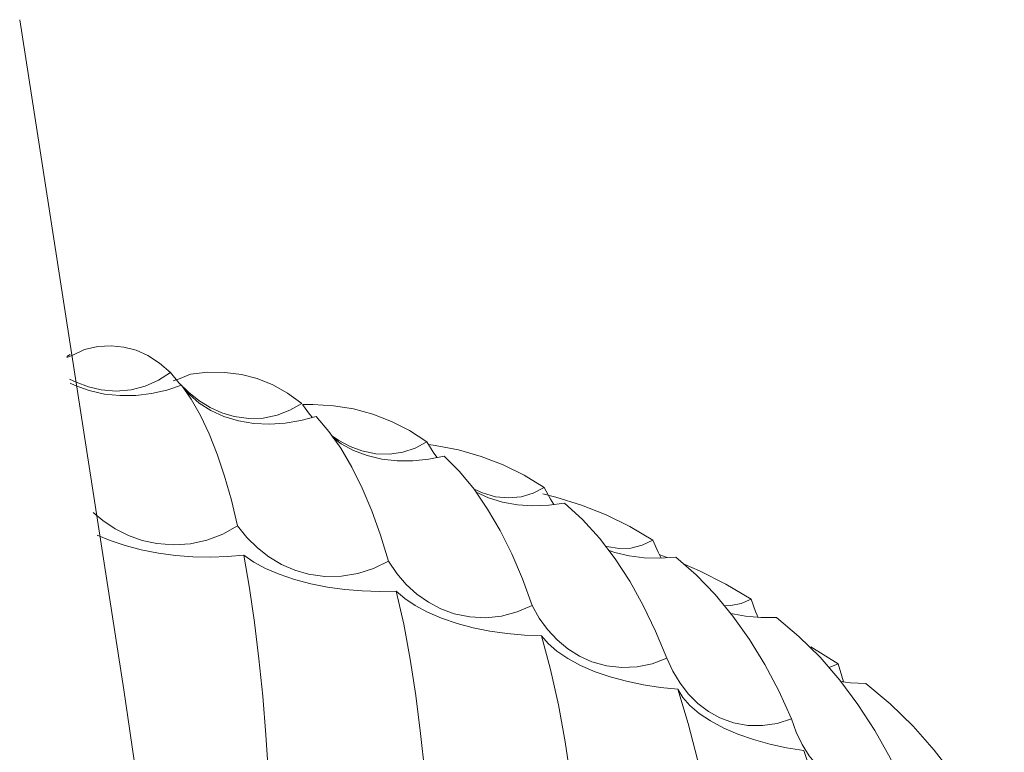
# Model space of a CAD drawing. Header units: millimetres. Extents: x 5734 to 11759, y -3101 to 7544.
# Tile 6 of 44: x 8096 to 8147, y -2739 to -2701. Entities that reach past the tile are written whole.
import ezdxf

# ---------------------------------------------------------------- set-up
doc = ezdxf.new("R2010")
doc.units = ezdxf.units.MM
doc.layers.add('E-LITE-EQPM', color=7, linetype='Continuous', lineweight=20)

# ---------------------------------------------------------------- blocks, each defined once
blk = doc.blocks.new('33395D-10 - 33395D-10 DECO FAN LED Black_wood ceiling fan with DC motor-524682-00 Isometrico PDF')
at = {"layer": 'E-LITE-EQPM', "color": 251, "lineweight": 9, "true_color": 0x636466}
for p, q in [((2413.149, -2701.174), (2418.558, -2735.989)), ((2415.774, -2718.565), (2415.596, -2718.672)), ((2437.181, -2725.761), (2436.749, -2725.57)), ((2437.504, -2726.022), (2436.849, -2725.717)), ((2446.773, -2729.116), (2446.398, -2728.984)), ((2455.658, -2734.635), (2454.241, -2733.766)), ((2455.658, -2734.635), (2455.186, -2734.828)), ((2422.58, -2763.774), (2418.559, -2735.993))]:
    blk.add_line(p, q, dxfattribs=at)
for points in [[(2416.519, -2718.302, 0), (2415.904, -2718.607, 0), (2415.6, -2718.723, 0)], [(2420.974, -2719.512, 0), (2420.405, -2719.015, 0), (2419.81, -2718.629, 0), (2419.192, -2718.351, 0), (2418.553, -2718.181, 0), (2417.893, -2718.116, 0), (2417.214, -2718.157, 0), (2416.519, -2718.302, 0)], [(2417.383, -2720.407, 0), (2416.719, -2720.255, 0), (2416.075, -2720.015, 0), (2415.729, -2719.846, 0)], [(2420.974, -2719.512, 0), (2420.353, -2719.91, 0), (2419.67, -2720.21, 0), (2418.936, -2720.4, 0), (2418.167, -2720.467, 0), (2417.383, -2720.407, 0)], [(2424.294, -2721.788, 0), (2423.655, -2721.598, 0), (2423.037, -2721.32, 0), (2422.452, -2720.962, 0), (2421.909, -2720.534, 0), (2421.415, -2720.047, 0), (2420.974, -2719.512, 0)], [(2422.027, -2719.589, 0), (2421.393, -2719.856, 0), (2421.117, -2719.944, 0)], [(2427.796, -2721.108, 0), (2427.06, -2720.572, 0), (2426.291, -2720.144, 0), (2425.491, -2719.824, 0), (2424.662, -2719.609, 0), (2423.808, -2719.499, 0), (2422.928, -2719.493, 0), (2422.027, -2719.589, 0)], [(2417.547, -2720.623, 0), (2416.756, -2720.447, 0), (2416.022, -2720.181, 0), (2415.776, -2720.066, 0)], [(2421.55, -2720.162, 0), (2420.793, -2720.415, 0), (2419.998, -2720.596, 0), (2419.181, -2720.695, 0), (2418.357, -2720.705, 0), (2417.547, -2720.623, 0)], [(2424.468, -2727.473, 0), (2424.144, -2726.143, 0), (2423.79, -2724.898, 0), (2423.405, -2723.744, 0), (2422.989, -2722.687, 0), (2422.541, -2721.734, 0), (2422.061, -2720.891, 0), (2421.55, -2720.162, 0)], [(2424.515, -2722.017, 0), (2423.758, -2721.793, 0), (2423.071, -2721.485, 0), (2422.47, -2721.101, 0), (2421.961, -2720.656, 0), (2421.686, -2720.343, 0)], [(2427.796, -2721.108, 0), (2427.184, -2721.469, 0), (2426.515, -2721.728, 0), (2425.799, -2721.874, 0), (2425.053, -2721.896, 0), (2424.294, -2721.788, 0)], [(2428.356, -2721.851, 0), (2428.204, -2721.669, 0), (2427.84, -2721.175, 0)], [(2434.292, -2723.107, 0), (2433.397, -2722.522, 0), (2432.461, -2722.043, 0), (2431.488, -2721.669, 0), (2430.48, -2721.398, 0), (2429.44, -2721.231, 0), (2428.369, -2721.165, 0), (2427.854, -2721.17, 0)], [(2428.541, -2721.799, 0), (2427.755, -2722.005, 0), (2426.942, -2722.137, 0), (2426.119, -2722.186, 0), (2425.303, -2722.147, 0), (2424.515, -2722.017, 0)], [(2432.302, -2729.311, 0), (2431.886, -2727.959, 0), (2431.431, -2726.69, 0), (2430.935, -2725.509, 0), (2430.399, -2724.423, 0), (2429.821, -2723.439, 0), (2429.201, -2722.563, 0), (2428.541, -2721.799, 0)], [(2430.918, -2723.58, 0), (2430.31, -2723.351, 0), (2429.725, -2723.037, 0), (2429.341, -2722.774, 0)], [(2431.191, -2723.823, 0), (2430.478, -2723.555, 0), (2429.846, -2723.207, 0), (2429.417, -2722.885, 0)], [(2434.292, -2723.107, 0), (2433.695, -2723.431, 0), (2433.047, -2723.651, 0), (2432.358, -2723.755, 0), (2431.642, -2723.732, 0), (2430.918, -2723.58, 0)], [(2434.832, -2723.924, 0), (2434.663, -2723.692, 0), (2434.292, -2723.107, 0)], [(2440.39, -2725.488, 0), (2439.346, -2724.844, 0), (2438.254, -2724.303, 0), (2437.119, -2723.865, 0), (2435.942, -2723.529, 0), (2434.727, -2723.293, 0), (2434.39, -2723.246, 0)], [(2435.197, -2723.848, 0), (2434.39, -2724.006, 0), (2433.569, -2724.088, 0), (2432.75, -2724.088, 0), (2431.95, -2724, 0), (2431.191, -2723.823, 0)], [(2439.761, -2731.613, 0), (2439.257, -2730.233, 0), (2438.705, -2728.933, 0), (2438.104, -2727.719, 0), (2437.453, -2726.597, 0), (2436.752, -2725.574, 0), (2435.999, -2724.656, 0), (2435.197, -2723.848, 0)], [(2440.39, -2725.488, 0), (2439.816, -2725.776, 0), (2439.195, -2725.958, 0), (2438.54, -2726.02, 0), (2437.862, -2725.956, 0), (2437.181, -2725.761, 0)], [(2440.892, -2726.366, 0), (2440.719, -2726.094, 0), (2440.39, -2725.488, 0)], [(2441.445, -2726.288, 0), (2440.627, -2726.396, 0), (2439.807, -2726.429, 0), (2439, -2726.38, 0), (2438.225, -2726.244, 0), (2437.504, -2726.022, 0)], [(2446.024, -2728.223, 0), (2444.842, -2727.512, 0), (2443.606, -2726.901, 0), (2442.321, -2726.389, 0), (2440.988, -2725.977, 0), (2440.314, -2725.81, 0)], [(2446.763, -2734.351, 0), (2446.176, -2732.938, 0), (2445.533, -2731.602, 0), (2444.833, -2730.349, 0), (2444.075, -2729.184, 0), (2443.258, -2728.115, 0), (2442.381, -2727.148, 0), (2441.445, -2726.288, 0)], [(2420.269, -2728.395, 0), (2419.518, -2728.232, 0), (2418.793, -2727.973, 0), (2418.104, -2727.625, 0), (2417.461, -2727.194, 0), (2416.97, -2726.78, 0)], [(2424.468, -2727.473, 0), (2423.694, -2727.897, 0), (2422.873, -2728.209, 0), (2422.017, -2728.4, 0), (2421.143, -2728.463, 0), (2420.269, -2728.395, 0)], [(2428.157, -2729.981, 0), (2427.435, -2729.773, 0), (2426.743, -2729.472, 0), (2426.093, -2729.083, 0), (2425.493, -2728.614, 0), (2424.949, -2728.074, 0), (2424.468, -2727.473, 0)], [(2417.173, -2727.95, 0), (2417.853, -2728.239, 0), (2418.624, -2728.498, 0), (2419.464, -2728.716, 0), (2420.359, -2728.887, 0)], [(2446.024, -2728.223, 0), (2445.478, -2728.478, 0), (2444.893, -2728.623, 0), (2444.277, -2728.647, 0), (2443.646, -2728.542, 0)], [(2446.47, -2729.15, 0), (2446.308, -2728.848, 0), (2446.024, -2728.223, 0)], [(2420.359, -2728.887, 0), (2421.247, -2729.005, 0), (2422.15, -2729.075, 0), (2423.051, -2729.096, 0), (2423.934, -2729.069, 0), (2424.784, -2728.997, 0)], [(2424.784, -2728.997, 0), (2425.304, -2729.352, 0), (2425.921, -2729.684, 0), (2426.63, -2729.988, 0), (2427.42, -2730.255, 0), (2428.277, -2730.48, 0)], [(2426.072, -2740.408, 0), (2425.936, -2738.338, 0), (2425.771, -2736.326, 0), (2425.575, -2734.378, 0), (2425.346, -2732.502, 0), (2425.083, -2730.706, 0), (2424.784, -2728.997, 0)], [(2447.218, -2729.091, 0), (2446.398, -2729.15, 0), (2445.586, -2729.134, 0), (2444.8, -2729.036, 0), (2444.06, -2728.854, 0), (2443.713, -2728.732, 0)], [(2453.23, -2737.498, 0), (2452.567, -2736.047, 0), (2451.841, -2734.669, 0), (2451.05, -2733.371, 0), (2450.193, -2732.157, 0), (2449.268, -2731.036, 0), (2448.276, -2730.012, 0), (2447.218, -2729.091, 0)], [(2432.302, -2729.311, 0), (2431.523, -2729.688, 0), (2430.704, -2729.951, 0), (2429.859, -2730.09, 0), (2429.004, -2730.101, 0), (2428.157, -2729.981, 0)], [(2435.714, -2732.035, 0), (2435.029, -2731.784, 0), (2434.379, -2731.442, 0), (2433.775, -2731.015, 0), (2433.223, -2730.511, 0), (2432.731, -2729.94, 0), (2432.302, -2729.311, 0)], [(2451.132, -2731.284, 0), (2449.825, -2730.497, 0), (2448.459, -2729.807, 0), (2447.662, -2729.46, 0)], [(2428.277, -2730.48, 0), (2429.142, -2730.651, 0), (2430.034, -2730.775, 0), (2430.936, -2730.85, 0), (2431.833, -2730.878, 0), (2432.709, -2730.857, 0)], [(2432.709, -2730.857, 0), (2433.144, -2731.241, 0), (2433.683, -2731.609, 0), (2434.323, -2731.953, 0), (2435.054, -2732.266, 0), (2435.864, -2732.541, 0)], [(2434.356, -2742.357, 0), (2434.183, -2740.278, 0), (2433.973, -2738.254, 0), (2433.722, -2736.293, 0), (2433.43, -2734.402, 0), (2433.093, -2732.587, 0), (2432.709, -2730.857, 0)], [(2439.761, -2731.613, 0), (2438.985, -2731.942, 0), (2438.178, -2732.156, 0), (2437.352, -2732.244, 0), (2436.526, -2732.204, 0), (2435.714, -2732.035, 0)], [(2442.858, -2734.533, 0), (2442.218, -2734.242, 0), (2441.617, -2733.862, 0), (2441.064, -2733.4, 0), (2440.568, -2732.865, 0), (2440.132, -2732.266, 0), (2439.761, -2731.613, 0)], [(2451.132, -2731.284, 0), (2450.62, -2731.506, 0), (2450.076, -2731.617, 0), (2449.744, -2731.626, 0)], [(2451.503, -2732.232, 0), (2451.368, -2731.924, 0), (2451.132, -2731.284, 0)], [(2452.452, -2732.228, 0), (2451.638, -2732.237, 0), (2450.844, -2732.172, 0), (2450.088, -2732.028, 0)], [(2435.864, -2732.541, 0), (2436.695, -2732.763, 0), (2437.566, -2732.941, 0), (2438.461, -2733.071, 0), (2439.362, -2733.152, 0), (2440.254, -2733.186, 0)], [(2459.093, -2741.017, 0), (2458.361, -2739.524, 0), (2457.559, -2738.1, 0), (2456.685, -2736.751, 0), (2455.738, -2735.483, 0), (2454.717, -2734.303, 0), (2453.621, -2733.216, 0), (2452.452, -2732.228, 0)], [(2440.254, -2733.186, 0), (2440.599, -2733.593, 0), (2441.054, -2733.991, 0), (2441.617, -2734.371, 0), (2442.281, -2734.727, 0), (2443.035, -2735.049, 0)], [(2442.243, -2744.796, 0), (2442.034, -2742.705, 0), (2441.781, -2740.667, 0), (2441.479, -2738.689, 0), (2441.125, -2736.778, 0), (2440.718, -2734.941, 0), (2440.254, -2733.186, 0)], [(2446.763, -2734.351, 0), (2445.998, -2734.634, 0), (2445.211, -2734.799, 0), (2444.415, -2734.839, 0), (2443.625, -2734.75, 0), (2442.858, -2734.533, 0)], [(2449.511, -2737.448, 0), (2448.922, -2737.12, 0), (2448.376, -2736.706, 0), (2447.882, -2736.212, 0), (2447.446, -2735.648, 0), (2447.072, -2735.025, 0), (2446.763, -2734.351, 0)], [(2455.942, -2735.578, 0), (2455.843, -2735.288, 0), (2455.658, -2734.635, 0)], [(2443.035, -2735.049, 0), (2443.824, -2735.32, 0), (2444.665, -2735.55, 0), (2445.542, -2735.733, 0), (2446.437, -2735.869, 0), (2447.336, -2735.957, 0)], [(2457.088, -2735.663, 0), (2456.29, -2735.624, 0), (2455.783, -2735.559, 0)], [(2464.286, -2744.871, 0), (2463.493, -2743.332, 0), (2462.624, -2741.857, 0), (2461.678, -2740.453, 0), (2460.651, -2739.126, 0), (2459.545, -2737.881, 0), (2458.356, -2736.725, 0), (2457.088, -2735.663, 0)], [(2447.336, -2735.957, 0), (2447.587, -2736.382, 0), (2447.954, -2736.805, 0), (2448.434, -2737.217, 0), (2449.024, -2737.61, 0), (2449.714, -2737.976, 0)], [(2449.644, -2747.697, 0), (2449.403, -2745.592, 0), (2449.109, -2743.538, 0), (2448.759, -2741.54, 0), (2448.349, -2739.606, 0), (2447.875, -2737.742, 0), (2447.336, -2735.957, 0)], [(2453.23, -2737.498, 0), (2452.485, -2737.735, 0), (2451.727, -2737.853, 0), (2450.968, -2737.846, 0), (2450.225, -2737.71, 0), (2449.511, -2737.448, 0)], [(2455.599, -2740.75, 0), (2455.068, -2740.388, 0), (2454.584, -2739.942, 0), (2454.153, -2739.42, 0), (2453.782, -2738.832, 0), (2453.474, -2738.188, 0), (2453.23, -2737.498, 0)], [(2449.714, -2737.976, 0), (2450.451, -2738.294, 0), (2451.253, -2738.573, 0), (2452.102, -2738.808, 0), (2452.982, -2738.998, 0), (2453.877, -2739.14, 0)], [(2456.48, -2751.029, 0), (2456.209, -2748.908, 0), (2455.877, -2746.835, 0), (2455.483, -2744.815, 0), (2455.02, -2742.855, 0), (2454.486, -2740.96, 0), (2453.877, -2739.14, 0)]]:
    blk.add_polyline3d(points, dxfattribs=at)

msp = doc.modelspace()

# ---------------------------------------------------------------- block references
at = {"layer": 'E-LITE-EQPM', "color": 251, "lineweight": 9, "true_color": 0x5b5b5b}
msp.add_blockref('33395D-10 - 33395D-10 DECO FAN LED Black_wood ceiling fan with DC motor-524682-00 Isometrico PDF', (5683.005, 0), dxfattribs=at)

doc.saveas('drawing.dxf')
